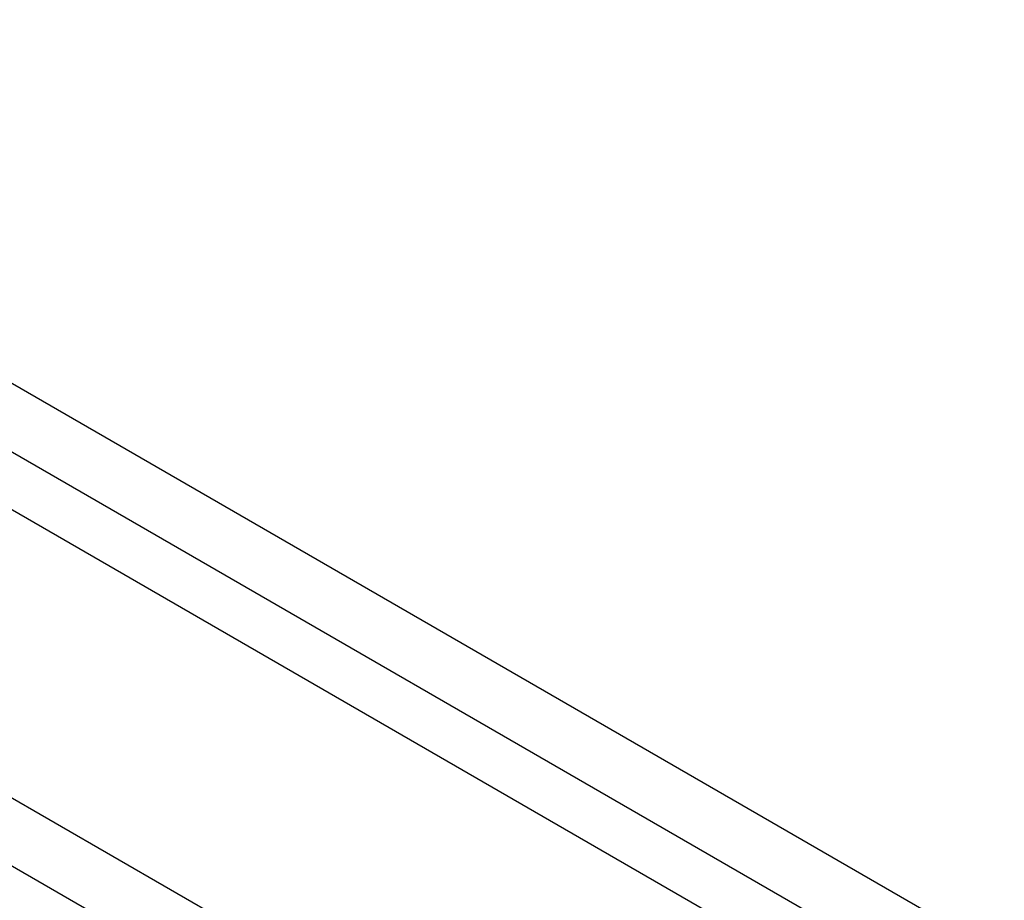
# Model space of a CAD drawing. Header units: inches. Extents: x 28 to 747, y 82 to 346.
# Tile 227 of 246: x 689.48 to 691.81, y 308.61 to 310.7. Entities that reach past the tile are written whole.
import ezdxf

# ---------------------------------------------------------------- set-up
doc = ezdxf.new("R2010")
doc.units = ezdxf.units.IN
doc.header["$MEASUREMENT"] = 0
doc.layers.add('Visible Edges(ANSI)', color=7, linetype='Continuous', lineweight=25)
doc.layers.add('Visible Tangent Edges(ANSI)', color=7, linetype='Continuous', lineweight=25)

msp = doc.modelspace()

# ---------------------------------------------------------------- linework, layer by layer
at = {"layer": 'Visible Edges(ANSI)'}
msp.add_line((687.8365, 310.4741), (738.4689, 281.2415), dxfattribs=at)
at = {"layer": 'Visible Tangent Edges(ANSI)'}
for p, q in [((738.7397, 281.3831), (687.968, 310.6961)), ((687.898, 310.5749), (738.6697, 281.2618)), ((687.246, 310.1332), (737.8784, 280.9006)), ((737.8084, 280.7794), (687.176, 310.012))]:
    msp.add_line(p, q, dxfattribs=at)

doc.saveas('drawing.dxf')
